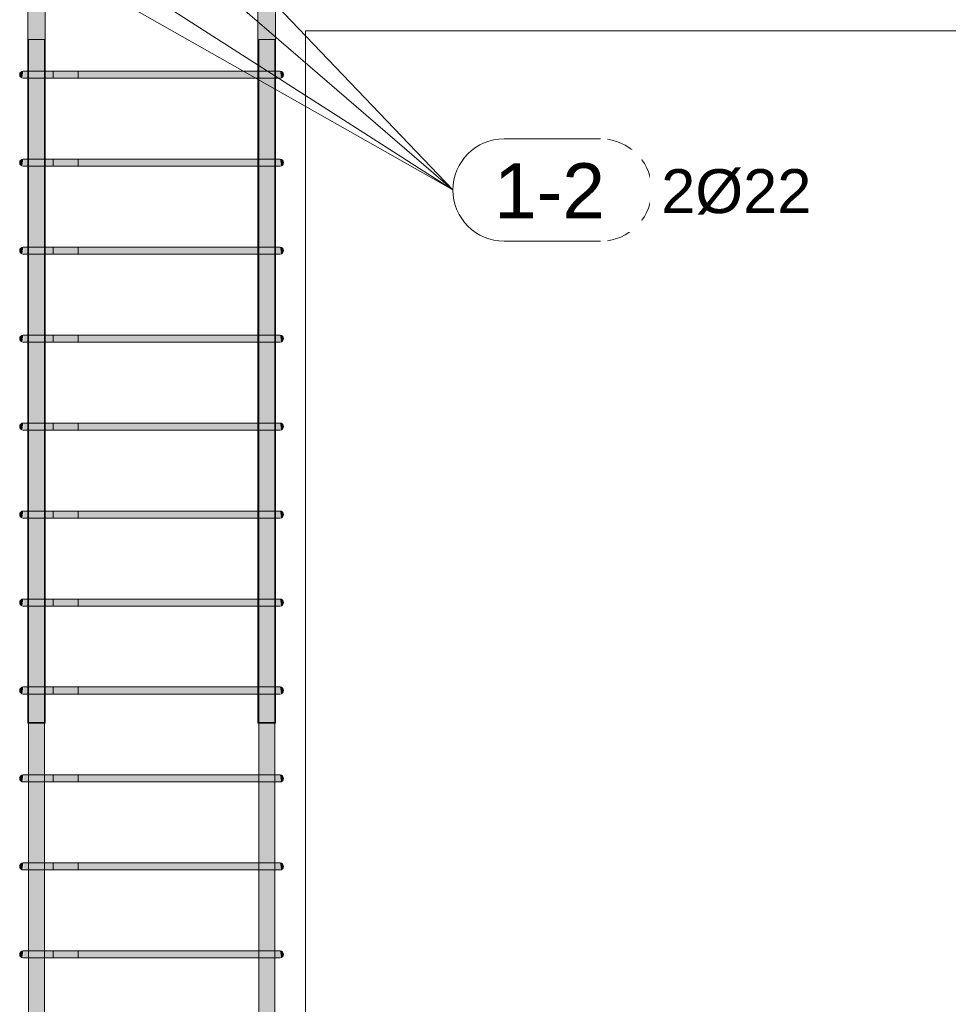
# Model space of a CAD drawing. Header units: millimetres. Extents: x 4307 to 42792, y 1610 to 10025.
# Tile 132 of 256: x 20165 to 21221, y 7563 to 8682. Entities that reach past the tile are written whole.
import ezdxf

# ---------------------------------------------------------------- set-up
doc = ezdxf.new("R2010")
doc.units = ezdxf.units.MM
for name, color, linetype, lineweight in [('S-BEAM', 12, 'Continuous', 9), ('S-COLS', 52, 'Continuous', 9), ('S-RBAR', 171, 'Continuous', 5), ('S-RBAR-IDEN', 171, 'Continuous', 5)]:
    doc.layers.add(name, color=color, linetype=linetype, lineweight=lineweight)
doc.styles.add('Arial', font='arial.ttf', dxfattribs={"height": 50})
doc.styles.add('Arial_1', font='arial.ttf', dxfattribs={"height": 62.5})

# ---------------------------------------------------------------- blocks, each defined once
blk = doc.blocks.new('Popisek výztuže - _Typ_ množství_PRAVÝ-500031-V1')
at = {"layer": 'S-RBAR-IDEN'}
for p, q in [((6694.5, 8583.8), (6584.8, 8583.8)), ((6584.8, 8467.4), (6694.5, 8467.4))]:
    blk.add_line(p, q, dxfattribs=at)
for centre, start, end in [((6584.8, 8525.6), 90, 270), ((6694.5, 8525.6), 277.6434, 82.3566)]:
    blk.add_arc(centre, 58.2, start, end, dxfattribs=at)

msp = doc.modelspace()

# ---------------------------------------------------------------- hatches: boundary and pattern name
at = {"layer": 'S-RBAR'}
h = msp.add_hatch(color=7, dxfattribs=at)
h.paths.add_polyline_path([(20175.1, 7883.8), (20174.9, 7916), (20174.1, 7916), (20174.1, 7883.8), (20174.9, 7883.8)])
h.paths.add_polyline_path([(20194.1, 7883.8), (20194.1, 7916), (20193.1, 7916), (20193.1, 7883.8)])
h.paths.add_polyline_path([(20193.1, 7924), (20194.1, 7924), (20194.1, 8016), (20193.1, 8016), (20193.1, 7975.7)])
h.paths.add_polyline_path([(20174.9, 7924), (20175.1, 7924), (20174.9, 8016), (20174.1, 8016), (20174.1, 7924)])
h.paths.add_polyline_path([(20193.1, 8024), (20194.1, 8024), (20194.1, 8116), (20193.1, 8116), (20193.1, 8081.9)])
h.paths.add_polyline_path([(20174.9, 8024), (20175.1, 8024), (20174.9, 8116), (20174.1, 8116), (20174.1, 8024)])
h.paths.add_polyline_path([(20193.1, 8124), (20194.1, 8124), (20194.1, 8216), (20193.1, 8216), (20193.1, 8188.2)])
h.paths.add_polyline_path([(20175.1, 8124), (20174.9, 8216), (20174.1, 8216), (20174.1, 8124), (20174.9, 8124)])
h.paths.add_polyline_path([(20193.1, 8224), (20194.1, 8224), (20194.1, 8316), (20193.1, 8316), (20193.1, 8294.5)])
h.paths.add_polyline_path([(20174.9, 8224), (20175.1, 8224), (20174.9, 8316), (20174.1, 8316), (20174.1, 8224)])
h.paths.add_polyline_path([(20193.1, 8324), (20194.1, 8324), (20194.1, 8416), (20193.1, 8416), (20193.1, 8400.8)])
h.paths.add_polyline_path([(20174.1, 8324), (20175.1, 8324), (20174.9, 8416), (20174.1, 8416), (20174.1, 8347.7)])
h.paths.add_polyline_path([(20174.9, 8424), (20175.1, 8424), (20174.9, 8516), (20174.1, 8516), (20174.1, 8424)])
h.paths.add_polyline_path([(20194.1, 8424), (20194.1, 8516), (20193.1, 8516), (20193.1, 8424)])
h.paths.add_polyline_path([(20175.1, 8524), (20174.9, 8616), (20174.1, 8616), (20174.1, 8524), (20174.9, 8524)])
h.paths.add_polyline_path([(20193.1, 8524), (20194.1, 8524), (20194.1, 8616), (20193.1, 8616), (20193.1, 8613.4)])
h.paths.add_polyline_path([(20193.1, 8624), (20194.1, 8624), (20194.1, 8697.1), (20193.5, 8696.5), (20191.6, 8695.3), (20191.3, 8695.2), (20190, 8695), (20188.7, 8695.2), (20187.5, 8695.7), (20186.5, 8696.5), (20185.7, 8697.5), (20185.2, 8698.7), (20194.1, 8700), (20185, 8700), (20185, 8707.6), (20174.1, 8707.6), (20174.1, 8624), (20175.1, 8624), (20175.1, 8660), (20193.1, 8660)])
h.paths.add_polyline_path([(20185, 8729.6), (20185, 8783.8), (20174.1, 8783.8), (20174.1, 8729.6)])
h = msp.add_hatch(color=7, dxfattribs=at)
h.paths.add_polyline_path([(20455.9, 7883.8), (20455.9, 7916), (20454.9, 7916), (20455.1, 7883.8)])
h.paths.add_polyline_path([(20435.9, 7883.8), (20436.9, 7883.8), (20436.9, 7916), (20435.9, 7916)])
h.paths.add_polyline_path([(20454.9, 7924), (20455.9, 7924), (20455.9, 8016), (20454.9, 8016), (20454.9, 7975.7)])
h.paths.add_polyline_path([(20435.9, 7924), (20436.9, 7924), (20436.9, 8016), (20435.9, 8016), (20435.9, 7975.7)])
h.paths.add_polyline_path([(20435.9, 8024), (20436.9, 8024), (20436.9, 8116), (20435.9, 8116), (20435.9, 8028.8)])
h.paths.add_polyline_path([(20455.9, 8024), (20455.9, 8116), (20454.9, 8116), (20455.1, 8024)])
h.paths.add_polyline_path([(20455.9, 8124), (20455.9, 8216), (20454.9, 8216), (20455.1, 8124)])
h.paths.add_polyline_path([(20436.9, 8124), (20436.9, 8216), (20435.9, 8216), (20435.9, 8124)])
h.paths.add_polyline_path([(20455.9, 8224), (20455.9, 8316), (20454.9, 8316), (20455.1, 8224)])
h.paths.add_polyline_path([(20436.9, 8224), (20436.9, 8316), (20435.9, 8316), (20435.9, 8224)])
h.paths.add_polyline_path([(20436.9, 8324), (20436.9, 8416), (20435.9, 8416), (20435.9, 8324)])
h.paths.add_polyline_path([(20455.9, 8324), (20455.9, 8416), (20454.9, 8416), (20455.1, 8324)])
h.paths.add_polyline_path([(20436.9, 8424), (20436.9, 8516), (20435.9, 8516), (20435.9, 8424)])
h.paths.add_polyline_path([(20455.1, 8424), (20455.9, 8424), (20455.9, 8516), (20454.9, 8516), (20454.9, 8424)])
h.paths.add_polyline_path([(20435.9, 8524), (20436.9, 8524), (20436.9, 8616), (20435.9, 8616), (20435.9, 8560.3)])
h.paths.add_polyline_path([(20455.9, 8524), (20455.9, 8616), (20454.9, 8616), (20455.1, 8524)])
h.paths.add_polyline_path([(20455.9, 8624), (20455.9, 8707.6), (20445, 8707.6), (20444.8, 8698.7), (20444.3, 8697.5), (20443.5, 8696.5), (20442.5, 8695.7), (20441.3, 8695.2), (20440, 8695), (20438.7, 8695.2), (20437.5, 8695.7), (20435.9, 8696.8), (20435.9, 8624), (20436.9, 8624), (20436.9, 8660), (20454.9, 8660), (20455.1, 8624)])
h.paths.add_polyline_path([(20435.9, 8698.8), (20445, 8700), (20435.9, 8700)])
h.paths.add_polyline_path([(20455.9, 8729.6), (20455.9, 8783.8), (20445, 8783.8), (20445, 8729.6)])
h = msp.add_hatch(color=7, dxfattribs=at)
h.paths.add_polyline_path([(20191.6, 5870), (20193.1, 5870), (20192.8, 5916), (20175.1, 5916), (20175.1, 5870)])
h.paths.add_polyline_path([(20191.6, 5924), (20193.1, 5924), (20192.8, 6016), (20175.1, 6016), (20175.1, 5924), (20189, 5924)])
h.paths.add_polyline_path([(20178.1, 6024), (20193.1, 6024), (20192.8, 6116), (20175.1, 6116), (20175.1, 6024)])
h.paths.add_polyline_path([(20175.1, 6124), (20193.1, 6124), (20192.8, 6216), (20175.1, 6216), (20175.1, 6168.7)])
h.paths.add_polyline_path([(20175.1, 6224), (20193.1, 6224), (20192.8, 6316), (20175.1, 6316), (20175.1, 6275)])
h.paths.add_polyline_path([(20175.1, 6324), (20193.1, 6324), (20192.8, 6416), (20175.1, 6416), (20175.1, 6328.2)])
h.paths.add_polyline_path([(20175.1, 6424), (20193.1, 6424), (20192.8, 6516), (20175.1, 6516), (20175.1, 6434.4)])
h.paths.add_polyline_path([(20175.1, 6524), (20193.1, 6524), (20192.8, 6616), (20175.1, 6616), (20175.1, 6540.7)])
h.paths.add_polyline_path([(20178.1, 6624), (20193.1, 6624), (20192.8, 6716), (20175.1, 6716), (20175.1, 6624)])
h.paths.add_polyline_path([(20175.1, 6724), (20193.1, 6724), (20192.8, 6816), (20175.1, 6816), (20175.1, 6753.3)])
h.paths.add_polyline_path([(20178.1, 6824), (20193.1, 6824), (20192.8, 6916), (20175.1, 6916), (20175.1, 6824)])
h.paths.add_polyline_path([(20189, 6924), (20193.1, 6924), (20192.8, 7016), (20175.1, 7016), (20175.1, 6924), (20185.2, 6924)])
h.paths.add_polyline_path([(20189, 7024), (20193.1, 7024), (20192.8, 7116), (20175.1, 7116), (20175.1, 7024), (20185.2, 7024)])
h.paths.add_polyline_path([(20191.6, 7124), (20193.1, 7124), (20192.8, 7216), (20175.1, 7216), (20175.1, 7124), (20189, 7124)])
h.paths.add_polyline_path([(20191.6, 7224), (20193.1, 7224), (20192.8, 7316), (20175.1, 7316), (20175.1, 7224), (20189, 7224)])
h.paths.add_polyline_path([(20189, 7324), (20193.1, 7324), (20192.8, 7416), (20175.1, 7416), (20175.1, 7324), (20185.2, 7324)])
h.paths.add_polyline_path([(20178.1, 7424), (20193.1, 7424), (20192.8, 7516), (20175.1, 7516), (20175.1, 7424)])
h.paths.add_polyline_path([(20178.1, 7524), (20193.1, 7524), (20192.8, 7616), (20175.1, 7616), (20175.1, 7524)])
h.paths.add_polyline_path([(20175.1, 7624), (20193.1, 7624), (20192.8, 7716), (20175.1, 7716), (20175.1, 7656.8)])
h.paths.add_polyline_path([(20178.1, 7724), (20193.1, 7724), (20192.8, 7816), (20175.1, 7816), (20175.1, 7724)])
h.paths.add_polyline_path([(20175.1, 7824), (20193.1, 7824), (20192.8, 7916), (20175.1, 7916), (20175.1, 7869.4)])
h.paths.add_polyline_path([(20175.1, 7924), (20193.1, 7924), (20192.8, 8016), (20175.1, 8016), (20175.1, 7975.7)])
h.paths.add_polyline_path([(20178.1, 8024), (20193.1, 8024), (20192.8, 8116), (20175.1, 8116), (20175.1, 8024)])
h.paths.add_polyline_path([(20175.1, 8124), (20193.1, 8124), (20192.8, 8216), (20175.1, 8216), (20175.1, 8135.1)])
h.paths.add_polyline_path([(20175.1, 8224), (20193.1, 8224), (20192.8, 8316), (20175.1, 8316), (20175.1, 8241.4)])
h.paths.add_polyline_path([(20178.1, 8324), (20193.1, 8324), (20192.8, 8416), (20175.1, 8416), (20175.1, 8324)])
h.paths.add_polyline_path([(20178.1, 8424), (20193.1, 8424), (20192.8, 8516), (20175.1, 8516), (20175.1, 8424)])
h.paths.add_polyline_path([(20178.1, 8524), (20193.1, 8524), (20192.8, 8616), (20175.1, 8616), (20175.1, 8524)])
h.paths.add_polyline_path([(20175.1, 8624), (20193.1, 8624), (20192.8, 8660), (20175.1, 8660)])
h = msp.add_hatch(color=7, dxfattribs=at)
h.paths.add_polyline_path([(20436.9, 5870), (20454.9, 5870), (20454.9, 5916), (20436.9, 5916), (20436.9, 5903)])
h.paths.add_polyline_path([(20451.9, 5924), (20454.9, 5924), (20454.9, 6016), (20436.9, 6016), (20436.9, 5924), (20448.7, 5924)])
h.paths.add_polyline_path([(20451.9, 6024), (20454.9, 6024), (20454.9, 6116), (20436.9, 6116), (20436.9, 6024), (20448.7, 6024)])
h.paths.add_polyline_path([(20451.9, 6124), (20454.9, 6124), (20454.9, 6216), (20436.9, 6216), (20436.9, 6124), (20448.7, 6124)])
h.paths.add_polyline_path([(20436.9, 6224), (20454.9, 6224), (20454.9, 6316), (20436.9, 6316), (20436.9, 6275)])
h.paths.add_polyline_path([(20451.9, 6324), (20454.9, 6324), (20454.9, 6416), (20436.9, 6416), (20436.9, 6324), (20448.7, 6324)])
h.paths.add_polyline_path([(20451.9, 6424), (20454.9, 6424), (20454.9, 6516), (20436.9, 6516), (20436.9, 6424), (20448.7, 6424)])
h.paths.add_polyline_path([(20451.9, 6524), (20454.9, 6524), (20454.9, 6616), (20436.9, 6616), (20436.9, 6524), (20448.7, 6524)])
h.paths.add_polyline_path([(20451.9, 6624), (20454.9, 6624), (20454.9, 6716), (20436.9, 6716), (20436.9, 6624), (20448.7, 6624)])
h.paths.add_polyline_path([(20451.9, 6724), (20454.9, 6724), (20454.9, 6816), (20436.9, 6816), (20436.9, 6724), (20448.7, 6724)])
h.paths.add_polyline_path([(20451.9, 6824), (20454.9, 6824), (20454.9, 6916), (20436.9, 6916), (20436.9, 6824), (20448.7, 6824)])
h.paths.add_polyline_path([(20451.9, 6924), (20454.9, 6924), (20454.9, 7016), (20436.9, 7016), (20436.9, 6924), (20448.7, 6924)])
h.paths.add_polyline_path([(20436.9, 7024), (20454.9, 7024), (20454.9, 7116), (20436.9, 7116), (20436.9, 7072.2)])
h.paths.add_polyline_path([(20448.7, 7124), (20454.9, 7124), (20454.9, 7216), (20436.9, 7216), (20436.9, 7124), (20444.8, 7124)])
h.paths.add_polyline_path([(20441, 7224), (20454.9, 7224), (20454.9, 7316), (20436.9, 7316), (20436.9, 7224)])
h.paths.add_polyline_path([(20441, 7324), (20454.9, 7324), (20454.9, 7416), (20436.9, 7416), (20436.9, 7324)])
h.paths.add_polyline_path([(20451.9, 7424), (20454.9, 7424), (20454.9, 7516), (20436.9, 7516), (20436.9, 7424), (20448.7, 7424)])
h.paths.add_polyline_path([(20448.7, 7524), (20454.9, 7524), (20454.9, 7616), (20436.9, 7616), (20436.9, 7524), (20444.8, 7524)])
h.paths.add_polyline_path([(20451.9, 7624), (20454.9, 7624), (20454.9, 7716), (20436.9, 7716), (20436.9, 7624), (20448.7, 7624)])
h.paths.add_polyline_path([(20451.9, 7724), (20454.9, 7724), (20454.9, 7816), (20436.9, 7816), (20436.9, 7724), (20448.7, 7724)])
h.paths.add_polyline_path([(20441, 7824), (20454.9, 7824), (20454.9, 7916), (20436.9, 7916), (20436.9, 7824)])
h.paths.add_polyline_path([(20441, 7924), (20454.9, 7924), (20454.9, 8016), (20436.9, 8016), (20436.9, 7924)])
h.paths.add_polyline_path([(20451.9, 8024), (20454.9, 8024), (20454.9, 8116), (20436.9, 8116), (20436.9, 8024), (20448.7, 8024)])
h.paths.add_polyline_path([(20451.9, 8124), (20454.9, 8124), (20454.9, 8216), (20436.9, 8216), (20436.9, 8124), (20448.7, 8124)])
h.paths.add_polyline_path([(20451.9, 8224), (20454.9, 8224), (20454.9, 8316), (20436.9, 8316), (20436.9, 8224), (20448.7, 8224)])
h.paths.add_polyline_path([(20451.9, 8324), (20454.9, 8324), (20454.9, 8416), (20436.9, 8416), (20436.9, 8324), (20448.7, 8324)])
h.paths.add_polyline_path([(20448.7, 8424), (20454.9, 8424), (20454.9, 8516), (20436.9, 8516), (20436.9, 8424), (20444.8, 8424)])
h.paths.add_polyline_path([(20451.9, 8524), (20454.9, 8524), (20454.9, 8616), (20436.9, 8616), (20436.9, 8524), (20448.7, 8524)])
h.paths.add_polyline_path([(20444.8, 8624), (20454.9, 8624), (20454.9, 8660), (20436.9, 8660), (20436.9, 8624), (20441, 8624)])
for points in [[(20168, 8616.1), (20169, 8624), (20167, 8623.5), (20165.5, 8622), (20165, 8620), (20165.5, 8618), (20167, 8616.5)], [(20168, 8616.1), (20169, 8624), (20167, 8623.5), (20165.5, 8622), (20165, 8620), (20165.5, 8618), (20167, 8616.5)], [(20174.9, 8616), (20189, 8616), (20189, 8624), (20169, 8624), (20169, 8616), (20172.7, 8616)], [(20427.2, 8616), (20441, 8616), (20441, 8624), (20189, 8624), (20189, 8616), (20348.7, 8616)], [(20459.5, 8616), (20461, 8616.1), (20461, 8624), (20441, 8624), (20441, 8616), (20457.3, 8616)], [(20462, 8616.1), (20463, 8616.5), (20464.5, 8618), (20465, 8620), (20464.5, 8622), (20463, 8623.5), (20461, 8624), (20461.7, 8619)], [(20168, 8516.1), (20169, 8524), (20167, 8523.5), (20165.5, 8522), (20165, 8520), (20165.5, 8518), (20167, 8516.5)], [(20168, 8516.1), (20169, 8524), (20167, 8523.5), (20165.5, 8522), (20165, 8520), (20165.5, 8518), (20167, 8516.5)], [(20174.9, 8516), (20189, 8516), (20189, 8524), (20169, 8524), (20169, 8516), (20172.7, 8516)], [(20427.2, 8516), (20441, 8516), (20441, 8524), (20189, 8524), (20189, 8516), (20270.2, 8516)], [(20457.3, 8516), (20461, 8516.1), (20461, 8524), (20441, 8524), (20441, 8516), (20455.1, 8516)], [(20462, 8516.1), (20463, 8516.5), (20464.5, 8518), (20465, 8520), (20464.5, 8522), (20463, 8523.5), (20461, 8524), (20461.7, 8519)], [(20168, 8416.1), (20169, 8424), (20167, 8423.5), (20165.5, 8422), (20165, 8420), (20165.5, 8418), (20167, 8416.5)], [(20168, 8416.1), (20169, 8424), (20167, 8423.5), (20165.5, 8422), (20165, 8420), (20165.5, 8418), (20167, 8416.5)], [(20174.9, 8416), (20189, 8416), (20189, 8424), (20169, 8424), (20169, 8416), (20172.7, 8416)], [(20427.2, 8416), (20441, 8416), (20441, 8424), (20189, 8424), (20189, 8416), (20270.2, 8416)], [(20457.3, 8416), (20461, 8416.1), (20461, 8424), (20441, 8424), (20441, 8416), (20455.1, 8416)], [(20462, 8416.1), (20463, 8416.5), (20464.5, 8418), (20465, 8420), (20464.5, 8422), (20463, 8423.5), (20461, 8424), (20461.7, 8419)], [(20168, 8316.1), (20169, 8324), (20167, 8323.5), (20165.5, 8322), (20165, 8320), (20165.5, 8318), (20167, 8316.5)], [(20168, 8316.1), (20169, 8324), (20167, 8323.5), (20165.5, 8322), (20165, 8320), (20165.5, 8318), (20167, 8316.5)], [(20174.9, 8316), (20189, 8316), (20189, 8324), (20169, 8324), (20169, 8316), (20172.7, 8316)], [(20427.2, 8316), (20441, 8316), (20441, 8324), (20189, 8324), (20189, 8316), (20270.2, 8316)], [(20459.5, 8316), (20461, 8316.1), (20461, 8324), (20441, 8324), (20441, 8316), (20457.3, 8316)], [(20462, 8316.1), (20463, 8316.5), (20464.5, 8318), (20465, 8320), (20464.5, 8322), (20463, 8323.5), (20461, 8324), (20461.7, 8319)], [(20168, 8216.1), (20169, 8224), (20167, 8223.5), (20165.5, 8222), (20165, 8220), (20165.5, 8218), (20167, 8216.5)], [(20168, 8216.1), (20169, 8224), (20167, 8223.5), (20165.5, 8222), (20165, 8220), (20165.5, 8218), (20167, 8216.5)], [(20174.9, 8216), (20189, 8216), (20189, 8224), (20169, 8224), (20169, 8216), (20172.7, 8216)], [(20427.2, 8216), (20441, 8216), (20441, 8224), (20189, 8224), (20189, 8216), (20270.2, 8216)], [(20457.3, 8216), (20461, 8216.1), (20461, 8224), (20441, 8224), (20441, 8216), (20455.1, 8216)], [(20462, 8216.1), (20463, 8216.5), (20464.5, 8218), (20465, 8220), (20464.5, 8222), (20463, 8223.5), (20461, 8224), (20461.7, 8219)], [(20168, 8116.1), (20169, 8124), (20167, 8123.5), (20165.5, 8122), (20165, 8120), (20165.5, 8118), (20167, 8116.5)], [(20168, 8116.1), (20169, 8124), (20167, 8123.5), (20165.5, 8122), (20165, 8120), (20165.5, 8118), (20167, 8116.5)], [(20174.9, 8116), (20189, 8116), (20189, 8124), (20169, 8124), (20169, 8116), (20172.7, 8116)], [(20427.2, 8116), (20441, 8116), (20441, 8124), (20189, 8124), (20189, 8116), (20270.2, 8116)], [(20459.5, 8116), (20461, 8116.1), (20461, 8124), (20441, 8124), (20441, 8116), (20457.3, 8116)], [(20462, 8116.1), (20463, 8116.5), (20464.5, 8118), (20465, 8120), (20464.5, 8122), (20463, 8123.5), (20461, 8124), (20461.7, 8119)], [(20168, 8016.1), (20169, 8024), (20167, 8023.5), (20165.5, 8022), (20165, 8020), (20165.5, 8018), (20167, 8016.5)], [(20168, 8016.1), (20169, 8024), (20167, 8023.5), (20165.5, 8022), (20165, 8020), (20165.5, 8018), (20167, 8016.5)], [(20174.9, 8016), (20189, 8016), (20189, 8024), (20169, 8024), (20169, 8016), (20172.7, 8016)], [(20427.2, 8016), (20441, 8016), (20441, 8024), (20189, 8024), (20189, 8016), (20270.2, 8016)], [(20459.5, 8016), (20461, 8016.1), (20461, 8024), (20441, 8024), (20441, 8016), (20457.3, 8016)], [(20462, 8016.1), (20463, 8016.5), (20464.5, 8018), (20465, 8020), (20464.5, 8022), (20463, 8023.5), (20461, 8024), (20461.7, 8019)], [(20168, 7916.1), (20169, 7924), (20167, 7923.5), (20165.5, 7922), (20165, 7920), (20165.5, 7918), (20167, 7916.5)], [(20168, 7916.1), (20169, 7924), (20167, 7923.5), (20165.5, 7922), (20165, 7920), (20165.5, 7918), (20167, 7916.5)], [(20185.2, 7916), (20189, 7916), (20189, 7924), (20169, 7924), (20169, 7916), (20184.9, 7916)], [(20189, 7916), (20441, 7916), (20441, 7924), (20189, 7924), (20189, 7922.5)], [(20457.3, 7916), (20461, 7916.1), (20461, 7924), (20441, 7924), (20441, 7916), (20455.1, 7916)], [(20462, 7916.1), (20463, 7916.5), (20464.5, 7918), (20465, 7920), (20464.5, 7922), (20463, 7923.5), (20461, 7924), (20461.7, 7919)], [(20168, 7816.1), (20169, 7824), (20167, 7823.5), (20165.5, 7822), (20165, 7820), (20165.5, 7818), (20167, 7816.5), (20167.8, 7816.2)], [(20168, 7816.1), (20169, 7824), (20167, 7823.5), (20165.5, 7822), (20165, 7820), (20165.5, 7818), (20167, 7816.5), (20167.8, 7816.2)], [(20185.2, 7816), (20189, 7816.2), (20189, 7824), (20169, 7824), (20169, 7816), (20184.9, 7816)], [(20189, 7816), (20441, 7816.2), (20441, 7824), (20189, 7824), (20189, 7816.2)], [(20457.3, 7816), (20461, 7816.2), (20461, 7824), (20441, 7824), (20441, 7816), (20455.1, 7816)], [(20462, 7816.1), (20463, 7816.5), (20464.5, 7818), (20465, 7820), (20464.5, 7822), (20463, 7823.5), (20461, 7824), (20462, 7816.2)], [(20168, 7716.1), (20169, 7724), (20167, 7723.5), (20165.5, 7722), (20165, 7720), (20165.5, 7718), (20167, 7716.5)], [(20168, 7716.1), (20169, 7724), (20167, 7723.5), (20165.5, 7722), (20165, 7720), (20165.5, 7718), (20167, 7716.5)], [(20174.9, 7716), (20189, 7716), (20189, 7724), (20169, 7724), (20169, 7716), (20172.7, 7716)], [(20427.2, 7716), (20441, 7716), (20441, 7724), (20189, 7724), (20189, 7716), (20270.2, 7716)], [(20457.3, 7716), (20461, 7716.1), (20461, 7724), (20441, 7724), (20441, 7716), (20455.1, 7716)], [(20462, 7716.1), (20463, 7716.5), (20464.5, 7718), (20465, 7720), (20464.5, 7722), (20463, 7723.5), (20461, 7724), (20461.7, 7719)], [(20168, 7616.1), (20169, 7624), (20167, 7623.5), (20165.5, 7622), (20165, 7620), (20165.5, 7618), (20167, 7616.5)], [(20168, 7616.1), (20169, 7624), (20167, 7623.5), (20165.5, 7622), (20165, 7620), (20165.5, 7618), (20167, 7616.5)], [(20174.9, 7616), (20189, 7616), (20189, 7624), (20169, 7624), (20169, 7616), (20172.7, 7616)], [(20427.2, 7616), (20441, 7616), (20441, 7624), (20189, 7624), (20189, 7616), (20270.2, 7616)], [(20457.3, 7616), (20461, 7616.1), (20461, 7624), (20441, 7624), (20441, 7616), (20455.1, 7616)], [(20462, 7616.1), (20463, 7616.5), (20464.5, 7618), (20465, 7620), (20464.5, 7622), (20463, 7623.5), (20461, 7624), (20461.7, 7619)]]:
    msp.add_hatch(color=7, dxfattribs=at).paths.add_polyline_path(points)
h = msp.add_hatch(color=7, dxfattribs=at)
h.paths.add_polyline_path([(20194.1, 7882.8), (20194.1, 7883.8), (20193.1, 7883.8), (20193.1, 7882.8)])
h.paths.add_polyline_path([(20175.1, 7882.8), (20175.1, 7883.8), (20174.1, 7883.8), (20174.1, 7882.8)])
h = msp.add_hatch(color=7, dxfattribs=at)
h.paths.add_polyline_path([(20436.9, 7882.8), (20436.9, 7883.8), (20435.9, 7883.8), (20435.9, 7882.8)])
h.paths.add_polyline_path([(20455.9, 7882.8), (20455.9, 7883.8), (20454.9, 7883.8), (20454.9, 7882.8)])

# ---------------------------------------------------------------- linework, layer by layer
at = {"layer": 'S-BEAM'}
for p, q in [((24230, 8670), (20490, 8670)), ((20490, 8670), (24130, 8670))]:
    msp.add_line(p, q, dxfattribs=at)
at = {"layer": 'S-COLS'}
for p, q in [((20490, 8670), (20490, 5870)), ((20490, 5870), (20490, 8670))]:
    msp.add_line(p, q, dxfattribs=at)
at = {"layer": 'S-RBAR'}
for p, q in [((20174.1, 7883.8), (20174.1, 8783.8)), ((20174.1, 7882.8), (20174.1, 8783.8)), ((20194.1, 7883.8), (20194.1, 8783.8)), ((20194.1, 7882.8), (20194.1, 8783.8)), ((20435.9, 7883.8), (20435.9, 8783.8)), ((20435.9, 7882.8), (20435.9, 8783.8)), ((20455.9, 7883.8), (20455.9, 8783.8)), ((20455.9, 7882.8), (20455.9, 8783.8)), ((20193.1, 8660), (20175.1, 8660)), ((20175.1, 5870), (20175.1, 8660)), ((20193.1, 8660), (20175.1, 8660)), ((20175.1, 5870), (20175.1, 8660)), ((20193.1, 5870), (20193.1, 8660)), ((20193.1, 5870), (20193.1, 8660)), ((20454.9, 8660), (20436.9, 8660)), ((20436.9, 5870), (20436.9, 8660)), ((20454.9, 8660), (20436.9, 8660)), ((20436.9, 5870), (20436.9, 8660)), ((20454.9, 5870), (20454.9, 8660)), ((20454.9, 5870), (20454.9, 8660)), ((20174.9, 8624), (20169, 8624)), ((20189, 8624), (20169, 8624)), ((20189, 8624), (20169, 8624)), ((20203.1, 8624), (20169, 8624)), ((20203.1, 8624), (20174.9, 8624)), ((20189, 8624), (20441, 8624)), ((20441, 8624), (20189, 8624)), ((20203.1, 8624), (20203.1, 8616)), ((20203.1, 8624), (20231.4, 8624)), ((20231.4, 8616), (20231.4, 8624)), ((20461, 8624), (20441, 8624)), ((20461, 8624), (20441, 8624)), ((20174.9, 8616), (20169, 8616)), ((20189, 8616), (20169, 8616)), ((20203.1, 8616), (20169, 8616)), ((20203.1, 8616), (20174.9, 8616)), ((20189, 8616), (20174.9, 8616)), ((20189, 8616), (20441, 8616)), ((20441, 8616), (20189, 8616)), ((20203.1, 8616), (20231.4, 8616)), ((20461, 8616), (20441, 8616)), ((20461, 8616), (20441, 8616)), ((20174.9, 8524), (20169, 8524)), ((20189, 8524), (20169, 8524)), ((20189, 8524), (20169, 8524)), ((20203.1, 8524), (20169, 8524)), ((20203.1, 8524), (20174.9, 8524)), ((20189, 8524), (20441, 8524)), ((20441, 8524), (20189, 8524)), ((20203.1, 8524), (20203.1, 8516)), ((20203.1, 8524), (20231.4, 8524)), ((20231.4, 8516), (20231.4, 8524)), ((20461, 8524), (20441, 8524)), ((20461, 8524), (20441, 8524)), ((20174.9, 8516), (20169, 8516)), ((20189, 8516), (20169, 8516)), ((20203.1, 8516), (20169, 8516)), ((20203.1, 8516), (20174.9, 8516)), ((20189, 8516), (20174.9, 8516)), ((20189, 8516), (20441, 8516)), ((20441, 8516), (20189, 8516)), ((20203.1, 8516), (20231.4, 8516)), ((20461, 8516), (20441, 8516)), ((20461, 8516), (20441, 8516)), ((20174.9, 8424), (20169, 8424)), ((20189, 8424), (20169, 8424)), ((20189, 8424), (20169, 8424)), ((20203.1, 8424), (20169, 8424)), ((20203.1, 8424), (20174.9, 8424)), ((20189, 8424), (20441, 8424)), ((20441, 8424), (20189, 8424)), ((20203.1, 8424), (20203.1, 8416)), ((20203.1, 8424), (20231.4, 8424)), ((20231.4, 8416), (20231.4, 8424)), ((20461, 8424), (20441, 8424)), ((20461, 8424), (20441, 8424)), ((20174.9, 8416), (20169, 8416)), ((20189, 8416), (20169, 8416)), ((20203.1, 8416), (20169, 8416)), ((20203.1, 8416), (20174.9, 8416)), ((20189, 8416), (20174.9, 8416)), ((20189, 8416), (20441, 8416)), ((20441, 8416), (20189, 8416)), ((20203.1, 8416), (20231.4, 8416)), ((20461, 8416), (20441, 8416)), ((20461, 8416), (20441, 8416)), ((20174.9, 8324), (20169, 8324)), ((20189, 8324), (20169, 8324)), ((20189, 8324), (20169, 8324)), ((20203.1, 8324), (20169, 8324)), ((20174.9, 8316), (20169, 8316)), ((20189, 8316), (20169, 8316)), ((20203.1, 8316), (20169, 8316)), ((20203.1, 8324), (20174.9, 8324)), ((20203.1, 8316), (20174.9, 8316)), ((20189, 8316), (20174.9, 8316)), ((20189, 8324), (20441, 8324)), ((20441, 8324), (20189, 8324)), ((20189, 8316), (20441, 8316)), ((20441, 8316), (20189, 8316)), ((20203.1, 8324), (20203.1, 8316)), ((20203.1, 8324), (20231.4, 8324)), ((20203.1, 8316), (20231.4, 8316)), ((20231.4, 8316), (20231.4, 8324)), ((20461, 8324), (20441, 8324)), ((20461, 8324), (20441, 8324)), ((20461, 8316), (20441, 8316)), ((20461, 8316), (20441, 8316)), ((20174.9, 8224), (20169, 8224)), ((20189, 8224), (20169, 8224)), ((20189, 8224), (20169, 8224)), ((20203.1, 8224), (20169, 8224)), ((20174.9, 8216), (20169, 8216)), ((20189, 8216), (20169, 8216)), ((20203.1, 8216), (20169, 8216)), ((20203.1, 8224), (20174.9, 8224)), ((20203.1, 8216), (20174.9, 8216)), ((20189, 8216), (20174.9, 8216)), ((20189, 8224), (20441, 8224)), ((20441, 8224), (20189, 8224)), ((20189, 8216), (20441, 8216)), ((20441, 8216), (20189, 8216)), ((20203.1, 8224), (20203.1, 8216)), ((20203.1, 8224), (20231.4, 8224)), ((20203.1, 8216), (20231.4, 8216)), ((20231.4, 8216), (20231.4, 8224)), ((20461, 8224), (20441, 8224)), ((20461, 8224), (20441, 8224)), ((20461, 8216), (20441, 8216)), ((20461, 8216), (20441, 8216)), ((20174.9, 8124), (20169, 8124)), ((20189, 8124), (20169, 8124)), ((20189, 8124), (20169, 8124)), ((20203.1, 8124), (20169, 8124)), ((20174.9, 8116), (20169, 8116)), ((20189, 8116), (20169, 8116)), ((20203.1, 8116), (20169, 8116)), ((20203.1, 8124), (20174.9, 8124)), ((20203.1, 8116), (20174.9, 8116)), ((20189, 8116), (20174.9, 8116)), ((20189, 8124), (20441, 8124)), ((20441, 8124), (20189, 8124)), ((20189, 8116), (20441, 8116)), ((20441, 8116), (20189, 8116)), ((20203.1, 8124), (20203.1, 8116)), ((20203.1, 8124), (20231.4, 8124)), ((20203.1, 8116), (20231.4, 8116)), ((20231.4, 8116), (20231.4, 8124)), ((20461, 8124), (20441, 8124)), ((20461, 8124), (20441, 8124)), ((20461, 8116), (20441, 8116)), ((20461, 8116), (20441, 8116)), ((20174.9, 8024), (20169, 8024)), ((20189, 8024), (20169, 8024)), ((20189, 8024), (20169, 8024)), ((20203.1, 8024), (20169, 8024)), ((20174.9, 8016), (20169, 8016)), ((20189, 8016), (20169, 8016)), ((20203.1, 8016), (20169, 8016)), ((20203.1, 8024), (20174.9, 8024)), ((20203.1, 8016), (20174.9, 8016)), ((20189, 8016), (20174.9, 8016)), ((20189, 8024), (20441, 8024)), ((20441, 8024), (20189, 8024)), ((20189, 8016), (20441, 8016)), ((20441, 8016), (20189, 8016)), ((20203.1, 8024), (20203.1, 8016)), ((20203.1, 8024), (20231.4, 8024)), ((20203.1, 8016), (20231.4, 8016)), ((20231.4, 8016), (20231.4, 8024)), ((20461, 8024), (20441, 8024)), ((20461, 8024), (20441, 8024)), ((20461, 8016), (20441, 8016)), ((20461, 8016), (20441, 8016)), ((20174.9, 7924), (20169, 7924)), ((20189, 7924), (20169, 7924)), ((20189, 7924), (20169, 7924)), ((20203.1, 7924), (20169, 7924)), ((20203.1, 7924), (20174.9, 7924)), ((20189, 7924), (20441, 7924)), ((20441, 7924), (20189, 7924)), ((20203.1, 7924), (20203.1, 7916)), ((20203.1, 7924), (20231.4, 7924)), ((20231.4, 7916), (20231.4, 7924)), ((20461, 7924), (20441, 7924)), ((20461, 7924), (20441, 7924)), ((20174.9, 7916), (20169, 7916)), ((20189, 7916), (20169, 7916)), ((20203.1, 7916), (20169, 7916)), ((20203.1, 7916), (20174.9, 7916)), ((20189, 7916), (20174.9, 7916)), ((20189, 7916), (20441, 7916)), ((20441, 7916), (20189, 7916)), ((20203.1, 7916), (20231.4, 7916)), ((20461, 7916), (20441, 7916)), ((20461, 7916), (20441, 7916)), ((20194.1, 7883.8), (20174.1, 7883.8)), ((20194.1, 7882.8), (20174.1, 7882.8)), ((20455.9, 7883.8), (20435.9, 7883.8)), ((20455.9, 7882.8), (20435.9, 7882.8)), ((20174.9, 7824), (20169, 7824)), ((20189, 7824), (20169, 7824)), ((20189, 7824), (20169, 7824)), ((20203.1, 7824), (20169, 7824)), ((20203.1, 7824), (20174.9, 7824)), ((20189, 7824), (20441, 7824)), ((20441, 7824), (20189, 7824)), ((20203.1, 7824), (20203.1, 7816)), ((20203.1, 7824), (20231.4, 7824)), ((20231.4, 7816), (20231.4, 7824)), ((20461, 7824), (20441, 7824)), ((20461, 7824), (20441, 7824)), ((20174.9, 7816), (20169, 7816)), ((20189, 7816), (20169, 7816)), ((20203.1, 7816), (20169, 7816)), ((20203.1, 7816), (20174.9, 7816)), ((20189, 7816), (20174.9, 7816)), ((20189, 7816), (20441, 7816)), ((20441, 7816), (20189, 7816)), ((20203.1, 7816), (20231.4, 7816)), ((20461, 7816), (20441, 7816)), ((20461, 7816), (20441, 7816)), ((20174.9, 7724), (20169, 7724)), ((20189, 7724), (20169, 7724)), ((20189, 7724), (20169, 7724)), ((20203.1, 7724), (20169, 7724)), ((20203.1, 7724), (20174.9, 7724)), ((20189, 7724), (20441, 7724)), ((20441, 7724), (20189, 7724)), ((20203.1, 7724), (20203.1, 7716)), ((20203.1, 7724), (20231.4, 7724)), ((20231.4, 7716), (20231.4, 7724)), ((20461, 7724), (20441, 7724)), ((20461, 7724), (20441, 7724)), ((20174.9, 7716), (20169, 7716)), ((20189, 7716), (20169, 7716)), ((20203.1, 7716), (20169, 7716)), ((20203.1, 7716), (20174.9, 7716)), ((20189, 7716), (20174.9, 7716)), ((20189, 7716), (20441, 7716)), ((20441, 7716), (20189, 7716)), ((20203.1, 7716), (20231.4, 7716)), ((20461, 7716), (20441, 7716)), ((20461, 7716), (20441, 7716)), ((20174.9, 7624), (20169, 7624)), ((20189, 7624), (20169, 7624)), ((20189, 7624), (20169, 7624)), ((20203.1, 7624), (20169, 7624)), ((20203.1, 7624), (20174.9, 7624)), ((20189, 7624), (20441, 7624)), ((20441, 7624), (20189, 7624)), ((20203.1, 7624), (20203.1, 7616)), ((20203.1, 7624), (20231.4, 7624)), ((20231.4, 7616), (20231.4, 7624)), ((20461, 7624), (20441, 7624)), ((20461, 7624), (20441, 7624)), ((20174.9, 7616), (20169, 7616)), ((20189, 7616), (20169, 7616)), ((20203.1, 7616), (20169, 7616)), ((20203.1, 7616), (20174.9, 7616)), ((20189, 7616), (20174.9, 7616)), ((20189, 7616), (20441, 7616)), ((20441, 7616), (20189, 7616)), ((20203.1, 7616), (20231.4, 7616)), ((20461, 7616), (20441, 7616)), ((20461, 7616), (20441, 7616))]:
    msp.add_line(p, q, dxfattribs=at)
for centre, start, end in [((20169, 8620), 90, 270), ((20169, 8620), 90, 270), ((20169, 8620), 90, 270), ((20461, 8620), 270, 90), ((20461, 8620), 270, 90), ((20169, 8520), 90, 270), ((20169, 8520), 90, 270), ((20169, 8520), 90, 270), ((20461, 8520), 270, 90), ((20461, 8520), 270, 90), ((20169, 8420), 90, 270), ((20169, 8420), 90, 270), ((20169, 8420), 90, 270), ((20461, 8420), 270, 90), ((20461, 8420), 270, 90), ((20169, 8320), 90, 270), ((20169, 8320), 90, 270), ((20169, 8320), 90, 270), ((20461, 8320), 270, 90), ((20461, 8320), 270, 90), ((20169, 8220), 90, 270), ((20169, 8220), 90, 270), ((20169, 8220), 90, 270), ((20461, 8220), 270, 90), ((20461, 8220), 270, 90), ((20169, 8120), 90, 270), ((20169, 8120), 90, 270), ((20169, 8120), 90, 270), ((20461, 8120), 270, 90), ((20461, 8120), 270, 90), ((20169, 8020), 90, 270), ((20169, 8020), 90, 270), ((20169, 8020), 90, 270), ((20461, 8020), 270, 90), ((20461, 8020), 270, 90), ((20169, 7920), 90, 270), ((20169, 7920), 90, 270), ((20169, 7920), 90, 270), ((20461, 7920), 270, 90), ((20461, 7920), 270, 90), ((20169, 7820), 90, 270), ((20169, 7820), 90, 270), ((20169, 7820), 90, 270), ((20461, 7820), 270, 90), ((20461, 7820), 270, 90), ((20169, 7720), 90, 270), ((20169, 7720), 90, 270), ((20169, 7720), 90, 270), ((20461, 7720), 270, 90), ((20461, 7720), 270, 90), ((20169, 7620), 90, 270), ((20169, 7620), 90, 270), ((20169, 7620), 90, 270), ((20461, 7620), 270, 90), ((20461, 7620), 270, 90)]:
    msp.add_arc(centre, 4, start, end, dxfattribs=at)
at = {"layer": 'S-RBAR-IDEN'}
for p in [(20214.1, 8740.4), (20265.3, 8740.4), (20366.3, 8740.4), (20417.4, 8740.4)]:
    msp.add_line(p, (20657.6, 8489), dxfattribs=at)

# ---------------------------------------------------------------- block references
msp.add_blockref('Popisek výztuže - _Typ_ množství_PRAVÝ-500031-V1', (14131, -36.7), dxfattribs=at)

# ---------------------------------------------------------------- texts
at = {"layer": 'S-RBAR-IDEN', "insert": (20894.3, 8512.6), "char_height": 50, "width": 210.443, "attachment_point": 1, "style": 'Arial', "bg_fill": 3, "box_fill_scale": 1.25, "bg_fill_color": 256, "bg_fill_true_color": 13158600, "bg_fill_transparency": 0}
msp.add_mtext('2Ø22', dxfattribs=at)

# ---------------------------------------------------------------- next in the draw order: texts
at = {"layer": 'S-RBAR-IDEN', "insert": (20704.3, 8519.3), "char_height": 62.5, "width": 152.321, "attachment_point": 1, "style": 'Arial_1', "bg_fill": 3, "box_fill_scale": 1.25, "bg_fill_color": 256, "bg_fill_true_color": 13158600, "bg_fill_transparency": 0}
msp.add_mtext('1-2', dxfattribs=at)

doc.saveas('drawing.dxf')
